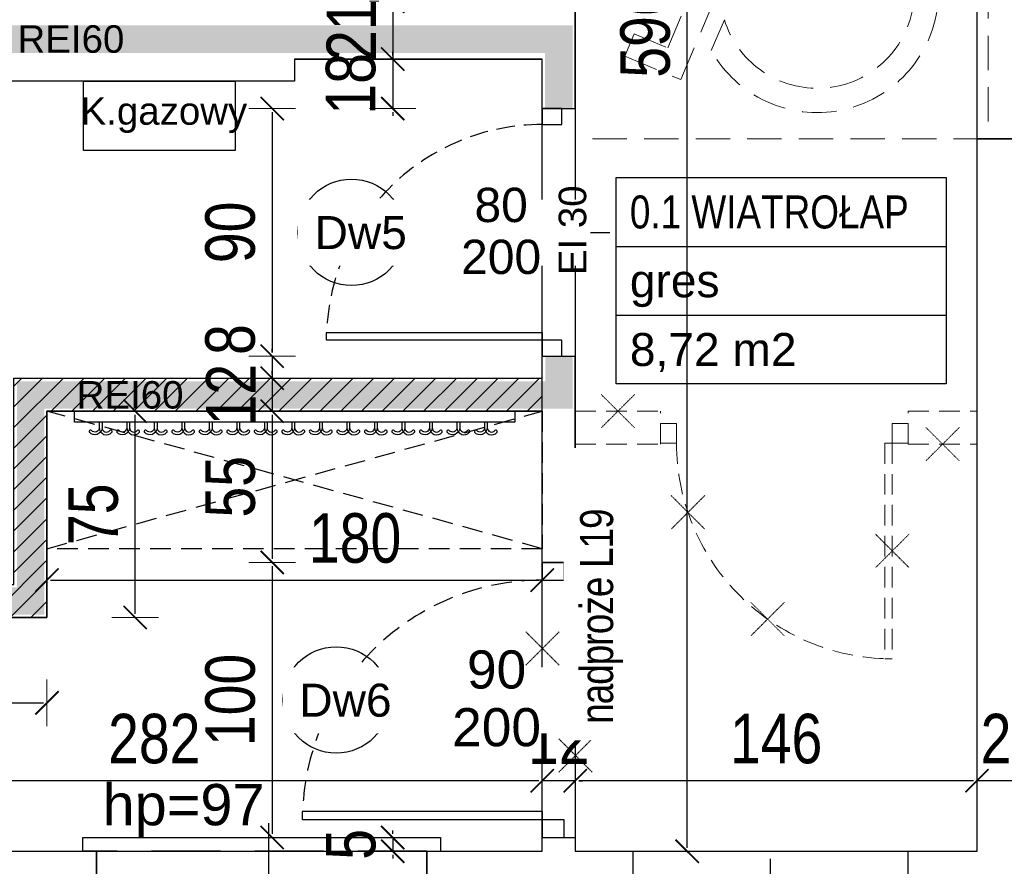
# Model space of a CAD drawing. Header units: millimetres. Extents: x -5941 to 19721, y -9230 to 6433.
# Tile 86 of 204: x 5279 to 5637, y -4045 to -3737. Entities that reach past the tile are written whole.
import ezdxf
from ezdxf import colors
from ezdxf.entities.mleader import LeaderData, LeaderLine
from ezdxf.enums import TextEntityAlignment as Align
from ezdxf.math import Vec2, Vec3

# ---------------------------------------------------------------- set-up
doc = ezdxf.new("R2010")
doc.units = ezdxf.units.MM
doc.linetypes.add('DASHED', pattern=[0.75, 0.5, -0.25])
doc.linetypes.add('HIDDEN', pattern=[0.375, 0.25, -0.125])
for name, color, linetype in [('A-KK-ODDYMIANIE', 11, 'Continuous'), ('A_drzwi', 3, 'Continuous'), ('A_hatch', 8, 'Continuous'), ('A_likkwidacja', 8, 'HIDDEN'), ('A_meble', 6, 'Continuous'), ('A_okno', 3, 'Continuous'), ('A_opis', 1, 'Continuous'), ('A_opis pom', 1, 'Continuous'), ('A_opis stolarki', 3, 'Continuous'), ('A_OPIS_PPOŻ', 1, 'Continuous'), ('A_SC_MUROWANA_DZIAŁOWA', 42, 'Continuous'), ('A_scianazew', 42, 'Continuous'), ('a_sciany nowe', 2, 'Continuous'), ('A_wymiary', 55, 'Continuous')]:
    doc.layers.add(name, color=color, linetype=linetype)
doc.layers.add('A_POWIERZCHNIE', color=13, linetype='Continuous', plot=False)
doc.layers.add('A_WYMIAR_ZEW', color=55, linetype='Continuous', lineweight=15)
doc.styles.add('ARIAL', font='arial.ttf', dxfattribs={"width": 0.8})
doc.styles.add('dar-styl', font='arial.ttf')
doc.styles.get("Standard").update_dxf_attribs({"font": 'arial.ttf'})
doc.dimstyles.new('100', dxfattribs={"dimscale": 100, "dimtxt": 0.18, "dimasz": 0.013, "dimexe": 0.2, "dimexo": 0, "dimgap": 0.06, "dimtad": 1, "dimdec": 1, "dimrnd": 0.5, "dimzin": 12, "dimdsep": 46, "dimtxsty": 'ARIAL', "dimblk": 'wymiar', "dimcen": 0, "dimdle": 0.2, "dimse1": 1, "dimse2": 1, "dimclrd": 256, "dimclre": 40, "dimclrt": 3, "dimaunit": 1, "dimadec": 0, "dimazin": 0, "dimtfac": 0.4, "dimtdec": 1, "dimtix": 1, "dimtmove": 2, "dimatfit": 3, "dimldrblk": 'wymiar', "dimfxl": 0, "dimtvp": 0.88, "dimtolj": 1, "dimtzin": 12, "dimarcsym": 0})

# ---------------------------------------------------------------- blocks, each defined once
blk = doc.blocks.new('mw_niepelnosprawni_symbol_001')
at = {"color": 0, "linetype": 'DASHED', "lineweight": 0, "ltscale": 25}
for p, q in [((-75, 75), (-75, -75)), ((75, 75), (-75, 75)), ((75, -75), (75, 75)), ((-22.61, -10.31), (-27.54, 54.43)), ((-15.94, 18.36), (-17.86, 43.48)), ((-30.71, 9.14), (-31.43, 18.7)), ((15.76, 18.36), (-15.94, 18.36)), ((15.76, 18.36), (15.76, 9.54)), ((15.76, 9.54), (-15.27, 9.54)), ((-14.43, -1.49), (-15.27, 9.54)), ((24.24, -1.49), (-14.43, -1.49)), ((41.38, -41.96), (24.24, -1.49)), ((18.4, -10.31), (-22.61, -10.31)), ((36.68, -53.49), (18.4, -10.31)), ((25.58, -42.9), (20.83, -31.68)), ((53.59, -36.86), (41.38, -41.96)), ((57.03, -44.98), (53.59, -36.86)), ((57.03, -44.98), (36.68, -53.49)), ((-75, -75), (75, -75))]:
    blk.add_line(p, q, dxfattribs=at)
for centre, radius, start, end in [((-16.51, 54.43), 11.03, 262.9906, 180), ((-12.92, -21.34), 44.12, 114.819, 330.7514), ((-12.92, -21.34), 35.29, 120.2681, 342.9591)]:
    blk.add_arc(centre, radius, start, end, dxfattribs=at)
blk = doc.blocks.new('*U111')
at = {"color": 0}
for p, q in [((0, -91.5), (-88, -91.5)), ((-88, -94.5), (-88, -91.5)), ((0, -91.5), (0, -94.5)), ((0, -94.5), (-88, -94.5))]:
    blk.add_line(p, q, dxfattribs=at)
for points in [[(8, -6.5), (8, 0), (0, 0), (0, -6.5)], [(8, -101), (8, -94.5), (0, -94.5), (0, -101)]]:
    blk.add_lwpolyline(points, close=True, dxfattribs=at)
at = {"color": 0, "linetype": 'DASHED', "ltscale": 15}
blk.add_arc((0, -94.5), 88, 90, 178.0464, dxfattribs=at)
at = {"layer": 'A_opis stolarki'}
blk.add_line((-56.09, -50.5), (27.54, -50.5), dxfattribs=at)
at = {"layer": 'A_opis stolarki', "ltscale": 0.5, "style": 'dar-styl'}
blk.add_attdef('ODPORNOŚĆ_OGNIOWA', text='', height=15, rotation=90, dxfattribs=at).set_placement((-55.91, -50.5), align=Align.TOP_CENTER)
blk.add_attdef('SYMBOL_DRZWI1', text='', height=14, dxfattribs=at).set_placement((-16.77, -50.5), align=Align.BOTTOM_CENTER)
blk.add_attdef('SYMBOL_DRZWI2', text='', height=14, dxfattribs=at).set_placement((-16.77, -53.5), align=Align.TOP_CENTER)
blk = doc.blocks.new('*U110')
at = {"color": 0}
for p, q in [((0, -91.5), (-88, -91.5)), ((-88, -94.5), (-88, -91.5)), ((0, -91.5), (0, -94.5)), ((0, -94.5), (-88, -94.5))]:
    blk.add_line(p, q, dxfattribs=at)
for points in [[(8, -6.5), (8, 0), (0, 0), (0, -6.5)], [(8, -101), (8, -94.5), (0, -94.5), (0, -101)]]:
    blk.add_lwpolyline(points, close=True, dxfattribs=at)
at = {"color": 0, "linetype": 'DASHED', "ltscale": 15}
blk.add_arc((0, -94.5), 88, 90, 178.0464, dxfattribs=at)
at = {"layer": 'A_opis stolarki'}
blk.add_line((-56.09, -50.5), (27.54, -50.5), dxfattribs=at)
at = {"layer": 'A_opis stolarki', "ltscale": 0.5, "style": 'dar-styl', "text_generation_flag": 2}
blk.add_attdef('ODPORNOŚĆ_OGNIOWA', text='', height=15, rotation=270, dxfattribs=at).set_placement((52.16, -50.5), align=Align.TOP_CENTER)
at = {"layer": 'A_opis stolarki', "ltscale": 0.5, "style": 'dar-styl'}
blk.add_attdef('SYMBOL_DRZWI1', text='', height=14, dxfattribs=at).set_placement((-16.77, -50.5), align=Align.BOTTOM_CENTER)
blk.add_attdef('SYMBOL_DRZWI2', text='', height=14, dxfattribs=at).set_placement((-16.77, -53.5), align=Align.TOP_CENTER)
blk = doc.blocks.new('A_METKA POM.')
at = {"layer": 'A_opis pom'}
blk.add_lwpolyline([(0, 0), (120, 0), (120, -75), (0, -75)], close=True, dxfattribs=at)
for points in [[(0, -25), (120, -25)], [(0, -50), (120, -50)]]:
    blk.add_lwpolyline(points, dxfattribs=at)
at = {"layer": 'A_opis pom', "style": 'dar-styl'}
for tag, p in [('NAZWA_POM', (5, -6.5)), ('WYKOŃCZENIE', (5, -31.5)), ('POWIERZCHNIA', (5, -56.5))]:
    blk.add_attdef(tag, text='', height=12, dxfattribs=at).set_placement(p, align=Align.TOP_LEFT)
blk = doc.blocks.new('wymiar')
at = {"color": 0, "ltscale": 100}
blk.add_line((0, -6.5), (0, 6.5), dxfattribs=at)
at = {"color": 0, "ltscale": 100, "const_width": 0.5}
blk.add_lwpolyline([(-3.25, -3.25), (3.25, 3.25)], dxfattribs=at)
blk = doc.blocks.new('*D113')
at = {"layer": 'A_wymiary', "lineweight": -2}
for p, q in [((5625.73, -4013.44), (5624.43, -4013.44)), ((5652.03, -4013.44), (5627.03, -4013.44)), ((5653.33, -4013.44), (5654.63, -4013.44))]:
    blk.add_line(p, q, dxfattribs=at)
at = {"layer": 'Defpoints', "color": 0}
for p in [(5652.03, -3935.05), (5627.03, -4013.44), (5627.03, -4013.44)]:
    blk.add_point(p, dxfattribs=at)
at = {"layer": 'A_wymiary', "lineweight": -2, "xscale": 1.3, "yscale": 1.3, "zscale": 1.3}
blk.add_blockref('wymiar', (5627.03, -4013.44), dxfattribs=at)
at = {"layer": 'A_wymiary', "lineweight": -2, "xscale": 1.3, "yscale": 1.3, "zscale": 1.3, "rotation": 180}
blk.add_blockref('wymiar', (5652.03, -4013.44), dxfattribs=at)
at = {"layer": 'A_wymiary', "color": 3, "insert": (5639.53, -3998.25), "char_height": 18, "attachment_point": 5, "style": 'ARIAL'}
blk.add_mtext('\\A1;25', dxfattribs=at)
blk = doc.blocks.new('*D114')
at = {"layer": 'A_wymiary', "lineweight": -2}
blk.add_line((5625.73, -4013.44), (5482.33, -4013.44), dxfattribs=at)
at = {"layer": 'Defpoints', "color": 0}
for p in [(5481.03, -3969), (5481.03, -4013.44), (5627.03, -4013.44)]:
    blk.add_point(p, dxfattribs=at)
at = {"layer": 'A_wymiary', "lineweight": -2, "xscale": 1.3, "yscale": 1.3, "zscale": 1.3, "rotation": 180}
blk.add_blockref('wymiar', (5481.03, -4013.44), dxfattribs=at)
at = {"layer": 'A_wymiary', "lineweight": -2, "xscale": 1.3, "yscale": 1.3, "zscale": 1.3}
blk.add_blockref('wymiar', (5627.03, -4013.44), dxfattribs=at)
at = {"layer": 'A_wymiary', "color": 3, "insert": (5554.03, -3998.25), "char_height": 18, "attachment_point": 5, "style": 'ARIAL'}
blk.add_mtext('\\A1;146', dxfattribs=at)
blk = doc.blocks.new('*D115')
at = {"layer": 'A_wymiary', "lineweight": -2}
for p, q in [((5467.73, -4013.44), (5466.43, -4013.44)), ((5481.03, -4013.44), (5469.03, -4013.44)), ((5482.33, -4013.44), (5483.63, -4013.44))]:
    blk.add_line(p, q, dxfattribs=at)
at = {"layer": 'Defpoints', "color": 0}
for p in [(5469.03, -3967.48), (5481.03, -3969), (5469.03, -4013.44)]:
    blk.add_point(p, dxfattribs=at)
at = {"layer": 'A_wymiary', "lineweight": -2, "xscale": 1.3, "yscale": 1.3, "zscale": 1.3}
blk.add_blockref('wymiar', (5469.03, -4013.44), dxfattribs=at)
at = {"layer": 'A_wymiary', "lineweight": -2, "xscale": 1.3, "yscale": 1.3, "zscale": 1.3, "rotation": 180}
blk.add_blockref('wymiar', (5481.03, -4013.44), dxfattribs=at)
at = {"layer": 'A_wymiary', "color": 3, "insert": (5475.03, -3998.4), "char_height": 18, "attachment_point": 5, "style": 'ARIAL'}
blk.add_mtext('\\A1;12', dxfattribs=at)
blk = doc.blocks.new('*D116')
at = {"layer": 'A_wymiary', "lineweight": -2}
blk.add_line((5467.73, -4013.44), (5188.33, -4013.44), dxfattribs=at)
at = {"layer": 'Defpoints', "color": 0}
for p in [(5469.03, -3967.48), (5187.03, -3996.48), (5187.03, -4013.44)]:
    blk.add_point(p, dxfattribs=at)
at = {"layer": 'A_wymiary', "lineweight": -2, "xscale": 1.3, "yscale": 1.3, "zscale": 1.3, "rotation": 180}
blk.add_blockref('wymiar', (5187.03, -4013.44), dxfattribs=at)
at = {"layer": 'A_wymiary', "lineweight": -2, "xscale": 1.3, "yscale": 1.3, "zscale": 1.3}
blk.add_blockref('wymiar', (5469.03, -4013.44), dxfattribs=at)
at = {"layer": 'A_wymiary', "color": 3, "insert": (5328.03, -3998.25), "char_height": 18, "attachment_point": 5, "style": 'ARIAL'}
blk.add_mtext('\\A1;282', dxfattribs=at)
blk = doc.blocks.new('*D117')
at = {"layer": 'A_wymiary', "lineweight": -2}
blk.add_line((5521.7, -4037.79), (5521.7, -3444.39), dxfattribs=at)
at = {"layer": 'Defpoints', "color": 0}
for p in [(5521.7, -3443.09), (5632.03, -3443.09), (5627.03, -4039.09)]:
    blk.add_point(p, dxfattribs=at)
at = {"layer": 'A_wymiary', "lineweight": -2, "xscale": 1.3, "yscale": 1.3, "zscale": 1.3}
for p, rotation in [((5521.7, -3443.09), 90), ((5521.7, -4039.09), 270)]:
    blk.add_blockref('wymiar', p, dxfattribs=dict(at, rotation=rotation))
at = {"layer": 'A_wymiary', "color": 3, "insert": (5506.51, -3741.09), "char_height": 18, "attachment_point": 5, "rotation": 90, "style": 'ARIAL'}
blk.add_mtext('\\A1;596', dxfattribs=at)
blk = doc.blocks.new('*D224')
at = {"layer": 'A_WYMIAR_ZEW', "lineweight": -2}
for p, q in [((5414.68, -3728.79), (5414.68, -3727.49)), ((5414.68, -3730.09), (5414.68, -3751.09)), ((5414.68, -3752.39), (5414.68, -3753.69))]:
    blk.add_line(p, q, dxfattribs=at)
at = {"layer": 'Defpoints', "color": 0}
for p in [(5424.03, -3730.09), (5414.68, -3751.09), (5430.01, -3751.09)]:
    blk.add_point(p, dxfattribs=at)
at = {"layer": 'A_WYMIAR_ZEW', "lineweight": -2, "xscale": 1.3, "yscale": 1.3, "zscale": 1.3}
for p, rotation in [((5414.68, -3730.09), 270), ((5414.68, -3751.09), 90)]:
    blk.add_blockref('wymiar', p, dxfattribs=dict(at, rotation=rotation))
at = {"layer": 'A_WYMIAR_ZEW', "color": 3, "insert": (5399.64, -3740.59), "char_height": 18, "attachment_point": 5, "rotation": 90, "style": 'ARIAL'}
blk.add_mtext('\\A1;21', dxfattribs=at)
blk = doc.blocks.new('*D225')
at = {"layer": 'A_WYMIAR_ZEW', "lineweight": -2}
for p, q in [((5414.68, -3749.79), (5414.68, -3748.49)), ((5414.68, -3751.09), (5414.68, -3769.09)), ((5414.68, -3770.39), (5414.68, -3771.69))]:
    blk.add_line(p, q, dxfattribs=at)
at = {"layer": 'Defpoints', "color": 0}
for p in [(5430.01, -3751.09), (5414.68, -3769.09), (5481.03, -3769.09)]:
    blk.add_point(p, dxfattribs=at)
at = {"layer": 'A_WYMIAR_ZEW', "lineweight": -2, "xscale": 1.3, "yscale": 1.3, "zscale": 1.3}
for p, rotation in [((5414.68, -3751.09), 270), ((5414.68, -3769.09), 90)]:
    blk.add_blockref('wymiar', p, dxfattribs=dict(at, rotation=rotation))
at = {"layer": 'A_WYMIAR_ZEW', "color": 3, "insert": (5399.49, -3760.09), "char_height": 18, "attachment_point": 5, "rotation": 90, "style": 'ARIAL'}
blk.add_mtext('\\A1;18', dxfattribs=at)
blk = doc.blocks.new('*D226')
at = {"layer": 'A_WYMIAR_ZEW', "lineweight": -2}
blk.add_line((5370.88, -3770.39), (5370.88, -3857.79), dxfattribs=at)
at = {"layer": 'Defpoints', "color": 0}
for p in [(5481.03, -3769.09), (5370.88, -3859.09), (5481.03, -3859.09)]:
    blk.add_point(p, dxfattribs=at)
at = {"layer": 'A_WYMIAR_ZEW', "lineweight": -2, "xscale": 1.3, "yscale": 1.3, "zscale": 1.3}
for p, rotation in [((5370.88, -3769.09), 90), ((5370.88, -3859.09), 270)]:
    blk.add_blockref('wymiar', p, dxfattribs=dict(at, rotation=rotation))
at = {"layer": 'A_WYMIAR_ZEW', "color": 3, "insert": (5355.69, -3814.09), "char_height": 18, "attachment_point": 5, "rotation": 90, "style": 'ARIAL'}
blk.add_mtext('\\A1;90', dxfattribs=at)
blk = doc.blocks.new('*D227')
at = {"layer": 'A_WYMIAR_ZEW', "lineweight": -2}
for p, q in [((5370.88, -3857.79), (5370.88, -3856.49)), ((5370.88, -3859.09), (5370.88, -3867.09)), ((5370.88, -3868.39), (5370.88, -3869.69))]:
    blk.add_line(p, q, dxfattribs=at)
at = {"layer": 'Defpoints', "color": 0}
for p in [(5437.24, -3859.09), (5370.88, -3867.09), (5421.46, -3867.09)]:
    blk.add_point(p, dxfattribs=at)
at = {"layer": 'A_WYMIAR_ZEW', "lineweight": -2, "xscale": 1.3, "yscale": 1.3, "zscale": 1.3}
for p, rotation in [((5370.88, -3859.09), 270), ((5370.88, -3867.09), 90)]:
    blk.add_blockref('wymiar', p, dxfattribs=dict(at, rotation=rotation))
at = {"layer": 'A_WYMIAR_ZEW', "color": 3, "insert": (5355.69, -3853.06), "char_height": 18, "attachment_point": 5, "rotation": 90, "style": 'ARIAL'}
blk.add_mtext('\\A1;8', dxfattribs=at)
blk = doc.blocks.new('*D228')
at = {"layer": 'A_WYMIAR_ZEW', "lineweight": -2}
for p, q in [((5370.88, -3865.79), (5370.88, -3864.49)), ((5370.88, -3867.09), (5370.88, -3879.09)), ((5370.88, -3880.39), (5370.88, -3881.69))]:
    blk.add_line(p, q, dxfattribs=at)
at = {"layer": 'Defpoints', "color": 0}
for p in [(5421.46, -3867.09), (5370.88, -3879.09), (5418.84, -3879.09)]:
    blk.add_point(p, dxfattribs=at)
at = {"layer": 'A_WYMIAR_ZEW', "lineweight": -2, "xscale": 1.3, "yscale": 1.3, "zscale": 1.3}
for p, rotation in [((5370.88, -3867.09), 270), ((5370.88, -3879.09), 90)]:
    blk.add_blockref('wymiar', p, dxfattribs=dict(at, rotation=rotation))
at = {"layer": 'A_WYMIAR_ZEW', "color": 3, "insert": (5355.85, -3873.09), "char_height": 18, "attachment_point": 5, "rotation": 90, "style": 'ARIAL'}
blk.add_mtext('\\A1;12', dxfattribs=at)
blk = doc.blocks.new('*D229')
at = {"layer": 'A_WYMIAR_ZEW', "lineweight": -2}
blk.add_line((5370.88, -3880.39), (5370.88, -3932.79), dxfattribs=at)
at = {"layer": 'Defpoints', "color": 0}
for p in [(5418.84, -3879.09), (5370.88, -3934.09), (5437.24, -3934.09)]:
    blk.add_point(p, dxfattribs=at)
at = {"layer": 'A_WYMIAR_ZEW', "lineweight": -2, "xscale": 1.3, "yscale": 1.3, "zscale": 1.3}
for p, rotation in [((5370.88, -3879.09), 90), ((5370.88, -3934.09), 270)]:
    blk.add_blockref('wymiar', p, dxfattribs=dict(at, rotation=rotation))
at = {"layer": 'A_WYMIAR_ZEW', "color": 3, "insert": (5355.73, -3906.59), "char_height": 18, "attachment_point": 5, "rotation": 90, "style": 'ARIAL'}
blk.add_mtext('\\A1;55', dxfattribs=at)
blk = doc.blocks.new('*D230')
at = {"layer": 'A_WYMIAR_ZEW', "lineweight": -2}
blk.add_line((5370.88, -3935.39), (5370.88, -4032.79), dxfattribs=at)
at = {"layer": 'Defpoints', "color": 0}
for p in [(5481.03, -3934.09), (5370.88, -4034.09), (5481.03, -4034.09)]:
    blk.add_point(p, dxfattribs=at)
at = {"layer": 'A_WYMIAR_ZEW', "lineweight": -2, "xscale": 1.3, "yscale": 1.3, "zscale": 1.3}
for p, rotation in [((5370.88, -3934.09), 90), ((5370.88, -4034.09), 270)]:
    blk.add_blockref('wymiar', p, dxfattribs=dict(at, rotation=rotation))
at = {"layer": 'A_WYMIAR_ZEW', "color": 3, "insert": (5355.69, -3984.09), "char_height": 18, "attachment_point": 5, "rotation": 90, "style": 'ARIAL'}
blk.add_mtext('\\A1;100', dxfattribs=at)
blk = doc.blocks.new('*D231')
at = {"layer": 'A_WYMIAR_ZEW', "lineweight": -2}
for p, q in [((5414.68, -4032.79), (5414.68, -4031.49)), ((5414.68, -4034.09), (5414.68, -4039.09)), ((5414.68, -4040.39), (5414.68, -4041.69))]:
    blk.add_line(p, q, dxfattribs=at)
at = {"layer": 'Defpoints', "color": 0}
for p in [(5481.03, -4034.09), (5414.68, -4039.09), (5481.03, -4039.09)]:
    blk.add_point(p, dxfattribs=at)
at = {"layer": 'A_WYMIAR_ZEW', "lineweight": -2, "xscale": 1.3, "yscale": 1.3, "zscale": 1.3}
for p, rotation in [((5414.68, -4034.09), 270), ((5414.68, -4039.09), 90)]:
    blk.add_blockref('wymiar', p, dxfattribs=dict(at, rotation=rotation))
at = {"layer": 'A_WYMIAR_ZEW', "color": 3, "insert": (5399.52, -4036.59), "char_height": 18, "attachment_point": 5, "rotation": 90, "style": 'ARIAL'}
blk.add_mtext('\\A1;5', dxfattribs=at)
blk = doc.blocks.new('*D232')
at = {"layer": 'A_WYMIAR_ZEW', "lineweight": -2}
blk.add_line((5188.33, -3985.14), (5287.73, -3985.14), dxfattribs=at)
at = {"layer": 'Defpoints', "color": 0}
for p in [(5289.03, -3954.09), (5187.03, -3968.61), (5289.03, -3985.14)]:
    blk.add_point(p, dxfattribs=at)
at = {"layer": 'A_WYMIAR_ZEW', "lineweight": -2, "xscale": 1.3, "yscale": 1.3, "zscale": 1.3, "rotation": 180}
blk.add_blockref('wymiar', (5187.03, -3985.14), dxfattribs=at)
at = {"layer": 'A_WYMIAR_ZEW', "lineweight": -2, "xscale": 1.3, "yscale": 1.3, "zscale": 1.3}
blk.add_blockref('wymiar', (5289.03, -3985.14), dxfattribs=at)
at = {"layer": 'A_WYMIAR_ZEW', "color": 3, "insert": (5238.03, -3969.95), "char_height": 18, "attachment_point": 5, "style": 'ARIAL'}
blk.add_mtext('\\A1;102', dxfattribs=at)
blk = doc.blocks.new('*D233')
at = {"layer": 'A_WYMIAR_ZEW', "lineweight": -2}
blk.add_line((5321.07, -3952.79), (5321.07, -3880.39), dxfattribs=at)
at = {"layer": 'Defpoints', "color": 0}
for p in [(5289.03, -3879.09), (5321.07, -3879.09), (5289.03, -3954.09)]:
    blk.add_point(p, dxfattribs=at)
at = {"layer": 'A_WYMIAR_ZEW', "lineweight": -2, "xscale": 1.3, "yscale": 1.3, "zscale": 1.3}
for p, rotation in [((5321.07, -3879.09), 90), ((5321.07, -3954.09), 270)]:
    blk.add_blockref('wymiar', p, dxfattribs=dict(at, rotation=rotation))
at = {"layer": 'A_WYMIAR_ZEW', "color": 3, "insert": (5305.92, -3916.59), "char_height": 18, "attachment_point": 5, "rotation": 90, "style": 'ARIAL'}
blk.add_mtext('\\A1;75', dxfattribs=at)
blk = doc.blocks.new('*D234')
at = {"layer": 'A_WYMIAR_ZEW', "lineweight": -2}
blk.add_line((5290.33, -3940.5), (5467.73, -3940.5), dxfattribs=at)
at = {"layer": 'Defpoints', "color": 0}
for p in [(5469.03, -3929.09), (5469.03, -3940.5), (5289.03, -3954.09)]:
    blk.add_point(p, dxfattribs=at)
at = {"layer": 'A_WYMIAR_ZEW', "lineweight": -2, "xscale": 1.3, "yscale": 1.3, "zscale": 1.3, "rotation": 180}
blk.add_blockref('wymiar', (5289.03, -3940.5), dxfattribs=at)
at = {"layer": 'A_WYMIAR_ZEW', "lineweight": -2, "xscale": 1.3, "yscale": 1.3, "zscale": 1.3}
blk.add_blockref('wymiar', (5469.03, -3940.5), dxfattribs=at)
at = {"layer": 'A_WYMIAR_ZEW', "color": 3, "insert": (5401, -3925.31), "char_height": 18, "attachment_point": 5, "style": 'ARIAL'}
blk.add_mtext('\\A1;180', dxfattribs=at)

msp = doc.modelspace()

# ---------------------------------------------------------------- hatches: boundary and pattern name
at = {"layer": 'A_hatch'}
h = msp.add_hatch(dxfattribs=at)
h.set_pattern_fill('COMMON_BRICK', color=256, scale=2)
h.set_pattern_definition([(45, (-147.358, -25.2853), (-3.761808, 3.761808), [])])
h.paths.add_polyline_path([(5187.033, -3954.089), (5187.033, -3942.089), (5277.033, -3942.089), (5277.033, -3867.089), (5469.032, -3867.089), (5469.032, -3879.089), (5289.033, -3879.089), (5289.033, -3954.089)])
h.paths.add_polyline_path([(5420.032, -3206.085), (5420.032, -3443.085), (5469.032, -3443.085), (5469.032, -3506.085), (5481.032, -3506.085), (5481.032, -3443.085), (5496.032, -3443.085), (5496.032, -3431.085), (5432.032, -3431.085), (5432.032, -3309.085), (5432.032, -3206.085)])
h.paths.add_polyline_path([(5352.032, -3181.085), (5352.032, -3206.085), (5442.032, -3206.085), (5442.032, -3181.085)])
h.paths.add_polyline_path([(5596.032, -3443.085), (5596.032, -3431.085), (5632.032, -3431.085), (5632.032, -3443.085)])

# ---------------------------------------------------------------- linework, layer by layer
at = {"linetype": 'DASHED', "ltscale": 50}
msp.add_lwpolyline([(5307.032, -4039.085), (5307.035, -4079.085), (5427.035, -4079.085), (5427.035, -4039.085)], close=True, dxfattribs=at)
at = {"layer": 'A-KK-ODDYMIANIE', "const_width": 10}
for points in [[(5475.032, -3769.085), (5475.032, -3743.87), (5170.356, -3743.87)], [(5187.033, -3948.089), (5277.086, -3948.089), (5283.086, -3948.089), (5283.086, -3873.224), (5475.106, -3873.224), (5475.106, -3859.085)]]:
    msp.add_lwpolyline(points, dxfattribs=at)
at = {"layer": 'A_drzwi'}
msp.add_line((5369.535, -4028.829), (5369.535, -4129.342), dxfattribs=at)
for centre in [(5399.704, -3814.086), (5394.151, -3984.086)]:
    msp.add_circle(centre, 19.347, dxfattribs=at)
at = {"layer": 'A_likkwidacja', "color": 1, "lineweight": 5}
for p, q in [((5490.444, -3872.997), (5502.62, -3885.174)), ((5502.62, -3872.997), (5490.444, -3885.174)), ((5608.444, -3884.997), (5620.62, -3897.174)), ((5620.62, -3884.997), (5608.444, -3897.174)), ((5515.891, -3909.796), (5528.068, -3921.973)), ((5528.068, -3909.796), (5515.891, -3921.973)), ((5590.152, -3923.815), (5602.328, -3935.992)), ((5602.328, -3923.815), (5590.152, -3935.992)), ((5544.837, -3948.604), (5557.013, -3960.781)), ((5557.013, -3948.604), (5544.837, -3960.781)), ((5463.022, -3959.284), (5475.198, -3971.461)), ((5475.198, -3959.284), (5463.022, -3971.461)), ((5475.022, -3998.189), (5487.198, -4010.365)), ((5487.198, -3998.189), (5475.022, -4010.365))]:
    msp.add_line(p, q, dxfattribs=at)
at = {"layer": 'A_likkwidacja', "linetype": 'DASHED', "lineweight": 5, "ltscale": 15}
for p, q in [((5593.567, -3890.696), (5596.24, -3890.696)), ((5593.567, -3890.696), (5593.567, -3969.111)), ((5596.24, -3890.696), (5596.24, -3969.111)), ((5596.24, -3969.111), (5593.567, -3969.111))]:
    msp.add_line(p, q, dxfattribs=at)
for points in [[(5481.032, -3879.085), (5512.032, -3879.085)], [(5512.032, -3891.085), (5512.032, -3879.085)], [(5602.032, -3879.085), (5627.032, -3879.085)], [(5602.032, -3891.085), (5602.032, -3879.085)], [(5481.032, -3891.085), (5512.032, -3891.085)], [(5602.032, -3891.085), (5627.032, -3891.085)], [(5469.032, -4034.085), (5469.032, -3934.085)], [(5481.032, -4034.085), (5481.032, -3934.085)]]:
    msp.add_lwpolyline(points, dxfattribs=at)
for points in [[(5517.824, -3883.567), (5512.032, -3883.567), (5512.032, -3890.696), (5517.824, -3890.696)], [(5602.032, -3883.567), (5596.24, -3883.567), (5596.24, -3890.696), (5602.032, -3890.696)]]:
    msp.add_lwpolyline(points, close=True, dxfattribs=at)
msp.add_arc((5596.24, -3890.696), 78.416, 180, 268.04636, dxfattribs=at)
at = {"layer": 'A_meble', "linetype": 'DASHED', "ltscale": 15}
for p, q in [((5289.033, -3929.089), (5469.032, -3879.089)), ((5469.032, -3929.089), (5289.033, -3879.089))]:
    msp.add_line(p, q, dxfattribs=at)
at = {"layer": 'A_meble'}
for points in [[(5302.315, -3759.082), (5357.438, -3759.082), (5357.438, -3784.359), (5302.315, -3784.359)], [(5299.033, -3883.089), (5299.033, -3879.089), (5459.033, -3879.089), (5459.033, -3883.089)]]:
    msp.add_lwpolyline(points, close=True, dxfattribs=at)
at = {"layer": 'A_meble', "linetype": 'DASHED', "ltscale": 15}
msp.add_lwpolyline([(5289.033, -3879.089), (5469.032, -3879.089), (5469.032, -3929.089), (5289.033, -3929.089)], close=True, dxfattribs=at)
at = {"layer": 'A_meble'}
for points in [[(5309.033, -3883.089), (5309.033, -3885.089, -0.7002075), (5304.447, -3886.758)], [(5308.033, -3883.089), (5308.033, -3885.089, -0.7002075), (5305.214, -3886.115, -0.7002075)], [(5308.033, -3883.089), (5308.033, -3885.089, 0.7002075), (5312.618, -3886.758)], [(5309.033, -3883.089), (5309.033, -3885.089, 0.7002075), (5311.852, -3886.115, 0.7002075)], [(5319.033, -3883.089), (5319.033, -3885.089, -0.7002075), (5314.447, -3886.758)], [(5318.033, -3883.089), (5318.033, -3885.089, -0.7002075), (5315.214, -3886.115, -0.7002075)], [(5318.033, -3883.089), (5318.033, -3885.089, 0.7002075), (5322.618, -3886.758)], [(5319.033, -3883.089), (5319.033, -3885.089, 0.7002075), (5321.852, -3886.115, 0.7002075)], [(5329.033, -3883.089), (5329.033, -3885.089, -0.7002075), (5324.447, -3886.758)], [(5328.033, -3883.089), (5328.033, -3885.089, -0.7002075), (5325.214, -3886.115, -0.7002075)], [(5328.033, -3883.089), (5328.033, -3885.089, 0.7002075), (5332.618, -3886.758)], [(5329.033, -3883.089), (5329.033, -3885.089, 0.7002075), (5331.852, -3886.115, 0.7002075)], [(5339.033, -3883.089), (5339.033, -3885.089, -0.7002075), (5334.447, -3886.758)], [(5338.033, -3883.089), (5338.033, -3885.089, -0.7002075), (5335.214, -3886.115, -0.7002075)], [(5338.033, -3883.089), (5338.033, -3885.089, 0.7002075), (5342.618, -3886.758)], [(5339.033, -3883.089), (5339.033, -3885.089, 0.7002075), (5341.852, -3886.115, 0.7002075)], [(5349.033, -3883.089), (5349.033, -3885.089, -0.7002075), (5344.447, -3886.758)], [(5348.033, -3883.089), (5348.033, -3885.089, -0.7002075), (5345.214, -3886.115, -0.7002075)], [(5348.033, -3883.089), (5348.033, -3885.089, 0.7002075), (5352.618, -3886.758)], [(5349.033, -3883.089), (5349.033, -3885.089, 0.7002075), (5351.852, -3886.115, 0.7002075)], [(5359.033, -3883.089), (5359.033, -3885.089, -0.7002075), (5354.447, -3886.758)], [(5358.033, -3883.089), (5358.033, -3885.089, -0.7002075), (5355.214, -3886.115, -0.7002075)], [(5358.033, -3883.089), (5358.033, -3885.089, 0.7002075), (5362.618, -3886.758)], [(5359.033, -3883.089), (5359.033, -3885.089, 0.7002075), (5361.852, -3886.115, 0.7002075)], [(5369.033, -3883.089), (5369.033, -3885.089, -0.7002075), (5364.447, -3886.758)], [(5368.033, -3883.089), (5368.033, -3885.089, -0.7002075), (5365.214, -3886.115, -0.7002075)], [(5368.033, -3883.089), (5368.033, -3885.089, 0.7002075), (5372.618, -3886.758)], [(5369.033, -3883.089), (5369.033, -3885.089, 0.7002075), (5371.852, -3886.115, 0.7002075)], [(5379.033, -3883.089), (5379.033, -3885.089, -0.7002075), (5374.447, -3886.758)], [(5378.033, -3883.089), (5378.033, -3885.089, -0.7002075), (5375.214, -3886.115, -0.7002075)], [(5378.033, -3883.089), (5378.033, -3885.089, 0.7002075), (5382.618, -3886.758)], [(5379.033, -3883.089), (5379.033, -3885.089, 0.7002075), (5381.852, -3886.115, 0.7002075)], [(5389.033, -3883.089), (5389.033, -3885.089, -0.7002075), (5384.447, -3886.758)], [(5388.033, -3883.089), (5388.033, -3885.089, -0.7002075), (5385.214, -3886.115, -0.7002075)], [(5388.033, -3883.089), (5388.033, -3885.089, 0.7002075), (5392.618, -3886.758)], [(5389.033, -3883.089), (5389.033, -3885.089, 0.7002075), (5391.852, -3886.115, 0.7002075)], [(5399.033, -3883.089), (5399.033, -3885.089, -0.7002075), (5394.447, -3886.758)], [(5398.033, -3883.089), (5398.033, -3885.089, -0.7002075), (5395.214, -3886.115, -0.7002075)], [(5398.033, -3883.089), (5398.033, -3885.089, 0.7002075), (5402.618, -3886.758)], [(5399.033, -3883.089), (5399.033, -3885.089, 0.7002075), (5401.852, -3886.115, 0.7002075)], [(5409.033, -3883.089), (5409.033, -3885.089, -0.7002075), (5404.447, -3886.758)], [(5408.033, -3883.089), (5408.033, -3885.089, -0.7002075), (5405.214, -3886.115, -0.7002075)], [(5408.033, -3883.089), (5408.033, -3885.089, 0.7002075), (5412.618, -3886.758)], [(5409.033, -3883.089), (5409.033, -3885.089, 0.7002075), (5411.852, -3886.115, 0.7002075)], [(5419.033, -3883.089), (5419.033, -3885.089, -0.7002075), (5414.447, -3886.758)], [(5418.033, -3883.089), (5418.033, -3885.089, -0.7002075), (5415.214, -3886.115, -0.7002075)], [(5418.033, -3883.089), (5418.033, -3885.089, 0.7002075), (5422.618, -3886.758)], [(5419.033, -3883.089), (5419.033, -3885.089, 0.7002075), (5421.852, -3886.115, 0.7002075)], [(5429.033, -3883.089), (5429.033, -3885.089, -0.7002075), (5424.447, -3886.758)], [(5428.033, -3883.089), (5428.033, -3885.089, -0.7002075), (5425.214, -3886.115, -0.7002075)], [(5428.033, -3883.089), (5428.033, -3885.089, 0.7002075), (5432.618, -3886.758)], [(5429.033, -3883.089), (5429.033, -3885.089, 0.7002075), (5431.852, -3886.115, 0.7002075)], [(5439.033, -3883.089), (5439.033, -3885.089, -0.7002075), (5434.447, -3886.758)], [(5438.033, -3883.089), (5438.033, -3885.089, -0.7002075), (5435.214, -3886.115, -0.7002075)], [(5438.033, -3883.089), (5438.033, -3885.089, 0.7002075), (5442.618, -3886.758)], [(5439.033, -3883.089), (5439.033, -3885.089, 0.7002075), (5441.852, -3886.115, 0.7002075)], [(5449.033, -3883.089), (5449.033, -3885.089, -0.7002075), (5444.447, -3886.758)], [(5448.033, -3883.089), (5448.033, -3885.089, -0.7002075), (5445.214, -3886.115, -0.7002075)], [(5448.033, -3883.089), (5448.033, -3885.089, 0.7002075), (5452.618, -3886.758)], [(5449.033, -3883.089), (5449.033, -3885.089, 0.7002075), (5451.852, -3886.115, 0.7002075)]]:
    msp.add_lwpolyline(points, format="xyb", dxfattribs=at)
for centre, start, end in [((5304.859, -3886.471), 45.13403, 227.58936), ((5312.206, -3886.471), 312.41064, 134.86597), ((5314.859, -3886.471), 45.13403, 227.58936), ((5322.206, -3886.471), 312.41064, 134.86597), ((5324.859, -3886.471), 45.13403, 227.58936), ((5332.206, -3886.471), 312.41064, 134.86597), ((5334.859, -3886.471), 45.13403, 227.58936), ((5342.206, -3886.471), 312.41064, 134.86597), ((5344.859, -3886.471), 45.13403, 227.58936), ((5352.206, -3886.471), 312.41064, 134.86597), ((5354.859, -3886.471), 45.13403, 227.58936), ((5362.206, -3886.471), 312.41064, 134.86597), ((5364.859, -3886.471), 45.13403, 227.58936), ((5372.206, -3886.471), 312.41064, 134.86597), ((5374.859, -3886.471), 45.13403, 227.58936), ((5382.206, -3886.471), 312.41064, 134.86597), ((5384.859, -3886.471), 45.13403, 227.58936), ((5392.206, -3886.471), 312.41064, 134.86597), ((5394.859, -3886.471), 45.13403, 227.58936), ((5402.206, -3886.471), 312.41064, 134.86597), ((5404.859, -3886.471), 45.13403, 227.58936), ((5412.206, -3886.471), 312.41064, 134.86597), ((5414.859, -3886.471), 45.13403, 227.58936), ((5422.206, -3886.471), 312.41064, 134.86597), ((5424.859, -3886.471), 45.13403, 227.58936), ((5432.206, -3886.471), 312.41064, 134.86597), ((5434.859, -3886.471), 45.13403, 227.58936), ((5442.206, -3886.471), 312.41064, 134.86597), ((5444.859, -3886.471), 45.13403, 227.58936), ((5452.206, -3886.471), 312.41064, 134.86597)]:
    msp.add_arc(centre, 0.502, start, end, dxfattribs=at)
at = {"layer": 'A_okno'}
msp.add_lwpolyline([(5307.035, -4039.085), (5302.035, -4039.085), (5302.035, -4034.085), (5427.035, -4034.085), (5432.035, -4034.085), (5432.035, -4039.085)], dxfattribs=at)
at = {"layer": 'A_POWIERZCHNIE'}
msp.add_line((5627.032, -3780.085), (5652.032, -3780.085), dxfattribs=at)
for points in [[(5481.032, -4039.085), (5627.032, -4039.085), (5627.032, -3476.085), (5632.032, -3476.085), (5632.032, -3443.085), (5481.032, -3443.085)], [(5187.033, -3942.089), (5277.033, -3942.089), (5277.033, -3867.089), (5469.032, -3867.089), (5469.032, -3751.085), (5379.032, -3751.085), (5379.032, -3759.085), (5276.032, -3759.085), (5276.032, -3751.085), (5187.032, -3751.085)], [(5187.032, -4039.085), (5469.032, -4039.085), (5469.032, -3879.089), (5289.033, -3879.089), (5289.033, -3954.089), (5187.033, -3954.089)]]:
    msp.add_lwpolyline(points, close=True, dxfattribs=at)
for points in [[(5307.032, -4039.085), (5307.032, -4079.085)], [(5427.035, -4039.085), (5427.035, -4079.085)]]:
    msp.add_lwpolyline(points, dxfattribs=at)
at = {"layer": 'A_SC_MUROWANA_DZIAŁOWA'}
for p, q in [((5379.032, -3751.085), (5379.032, -3759.085)), ((5379.032, -3759.085), (5276.032, -3759.085)), ((5652.032, -3780.085), (5627.032, -3780.085))]:
    msp.add_line(p, q, dxfattribs=at)
for points in [[(5481.032, -3769.085), (5481.032, -3596.085)], [(5379.032, -3751.085), (5469.032, -3751.085)], [(5469.032, -3769.085), (5469.032, -3751.085)], [(5469.032, -3769.085), (5481.032, -3769.085)], [(5627.032, -3879.085), (5627.032, -3780.085)], [(5469.032, -3934.085), (5469.032, -3859.085)], [(5469.032, -3859.085), (5481.032, -3859.085)], [(5481.032, -3891.085), (5481.032, -3859.085)], [(5627.032, -4039.085), (5627.032, -3879.085)], [(5481.032, -3934.085), (5481.032, -3891.085)]]:
    msp.add_lwpolyline(points, dxfattribs=at)
at = {"layer": 'A_scianazew'}
for p, q in [((5469.032, -3934.085), (5481.032, -3934.085)), ((5469.032, -4039.085), (5469.032, -4034.085)), ((5469.032, -4034.085), (5481.032, -4034.085)), ((5481.032, -4034.085), (5481.032, -4039.085)), ((5307.034, -4079.095, 0.047), (5307.034, -4039.095, 0.047)), ((5427.035, -4039.085), (5469.032, -4039.085)), ((5427.035, -4079.085), (5427.035, -4039.085))]:
    msp.add_line(p, q, dxfattribs=at)
for points in [[(5192.032, -4039.085), (5307.032, -4039.085)], [(5481.032, -4039.085), (5502.032, -4039.085)], [(5502.032, -4079.085), (5502.032, -4039.085)], [(5602.032, -4039.085), (5627.032, -4039.085)], [(5602.032, -4079.085), (5602.032, -4039.085)]]:
    msp.add_lwpolyline(points, dxfattribs=at)
at = {"layer": 'a_sciany nowe'}
msp.add_line((5469.032, -3879.089), (5469.032, -3867.089), dxfattribs=at)
for points in [[(5187.033, -3942.089), (5277.033, -3942.089), (5277.033, -3867.089), (5469.032, -3867.089)], [(5187.033, -3954.089), (5289.033, -3954.089), (5289.033, -3879.089), (5469.032, -3879.089)]]:
    msp.add_lwpolyline(points, dxfattribs=at)

# ---------------------------------------------------------------- block references
at = {"layer": 'A_drzwi'}
for name, p, xscale, yscale, zscale, values in [('*U110', (5469.032, -3769.087), 0.8910781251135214, 0.8910781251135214, 0.8910781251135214, {'SYMBOL_DRZWI1': '80', 'SYMBOL_DRZWI2': '200'}), ('*U111', (5469.032, -3934.087), 0.9900880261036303, 0.9900880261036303, 0.9900880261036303, {'SYMBOL_DRZWI1': '90', 'SYMBOL_DRZWI2': '200'})]:
    msp.add_blockref(name, p, dxfattribs=dict(at, xscale=xscale, yscale=yscale, zscale=zscale)).add_auto_attribs(values)
at = {"layer": 'A_drzwi', "xscale": 0.9900990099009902, "yscale": 0.9900990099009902, "zscale": 0.9900990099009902, "rotation": 90.0000000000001}
msp.add_blockref('*U110', (5502.032, -4069.085), dxfattribs=at).add_auto_attribs({'SYMBOL_DRZWI1': '90', 'SYMBOL_DRZWI2': '200'})
at = {"layer": 'A_hatch', "ltscale": 12, "xscale": -1}
msp.add_blockref('mw_niepelnosprawni_symbol_001', (5556.032, -3705.085), dxfattribs=at)
at = {"layer": 'A_opis pom'}
ref = msp.add_blockref('A_METKA POM.', (5495.867, -3794.173, -80), dxfattribs=dict(at, rotation=360))
ref.add_attrib('NAZWA_POM', '0.1 WIATROŁAP', dxfattribs={"height": 12, "style": 'dar-styl', "width": 0.8}).set_placement((5500.867, -3800.673, -80), align=Align.TOP_LEFT)
ref.add_attrib('WYKOŃCZENIE', 'gres', dxfattribs={"height": 12, "style": 'dar-styl'}).set_placement((5500.867, -3825.673, -80), align=Align.TOP_LEFT)
ref.add_attrib('POWIERZCHNIA', '8,72 m2', dxfattribs={"height": 12, "style": 'dar-styl'}).set_placement((5500.867, -3850.673, -80), align=Align.TOP_LEFT)

# ---------------------------------------------------------------- texts
at = {"layer": 'A_opis pom', "width": 119.07531, "attachment_point": 1}
for s, insert, char_height in [('K.gazowy', (5301.251, -3764.96, 0.092), 10), ('hp=97', (5309.236, -4014.641, 0.092), 15)]:
    msp.add_mtext(s, dxfattribs=dict(at, insert=insert, char_height=char_height))
at = {"layer": 'A_OPIS_PPOŻ', "char_height": 10, "width": 66.52337, "attachment_point": 5, "style": 'dar-styl'}
for insert in [(5297.74, -3743.87), (5319.236, -3873.224)]:
    msp.add_mtext('REI60', dxfattribs=dict(at, insert=insert))
at = {"layer": 'A_OPIS_PPOŻ', "insert": (5480.085, -3813.331), "char_height": 10, "width": 66.49125, "attachment_point": 5, "rotation": 90, "style": 'dar-styl'}
msp.add_mtext('EI 30', dxfattribs=at)

# ---------------------------------------------------------------- dimensions: what is measured, and where the dimension line sits
at = {"layer": 'A_WYMIAR_ZEW'}
for base, p1, p2, picture, middle in [((5414.676, -3751.085), (5424.032, -3730.085), (5430.012, -3751.085), '*D224', (5399.639, -3740.585)), ((5414.676, -3769.087), (5430.012, -3751.085), (5481.032, -3769.087), '*D225', (5399.485, -3760.086)), ((5370.885, -3879.089), (5421.456, -3867.089), (5418.838, -3879.089), '*D228', (5355.848, -3873.089)), ((5321.072, -3879.089), (5289.033, -3954.089), (5289.033, -3879.089), '*D233', (5305.919, -3916.589)), ((5370.885, -3934.085), (5418.838, -3879.089), (5437.241, -3934.085), '*D229', (5355.731, -3906.587)), ((5414.676, -4039.085), (5481.032, -4034.085), (5481.032, -4039.085), '*D231', (5399.522, -4036.585))]:
    dim = msp.add_linear_dim(base=base, p1=p1, p2=p2, angle=90, dimstyle='100', dxfattribs=at)
    dim.commit()
    dim.dimension.update_dxf_attribs({"geometry": picture, "text_midpoint": middle})
dim = msp.add_linear_dim(base=(5370.885, -3867.089), p1=(5437.241, -3859.085), p2=(5421.456, -3867.089), angle=90, dimstyle='100', dxfattribs=at)
dim.commit()
dim.dimension.update_dxf_attribs({"geometry": '*D227', "text_midpoint": (5355.694, -3853.063), "dimtype": 160})
dim = msp.add_linear_dim(base=(5469.032, -3940.503), p1=(5289.033, -3954.089), p2=(5469.032, -3929.089), dimstyle='100', dxfattribs=at)
dim.commit()
dim.dimension.update_dxf_attribs({"geometry": '*D234', "text_midpoint": (5401, -3925.313), "dimtype": 160})
dim = msp.add_linear_dim(base=(5289.033, -3985.144), p1=(5187.033, -3968.606), p2=(5289.033, -3954.089), dimstyle='100', dxfattribs=at)
dim.commit()
dim.dimension.update_dxf_attribs({"geometry": '*D232', "text_midpoint": (5238.033, -3969.954)})
at = {"layer": 'A_wymiary'}
dim = msp.add_linear_dim(base=(5521.697, -3443.085), p1=(5627.032, -4039.085), p2=(5632.032, -3443.085), angle=90, dimstyle='100', dxfattribs=at)
dim.commit()
dim.dimension.update_dxf_attribs({"geometry": '*D117', "text_midpoint": (5506.507, -3741.085)})
for base, p1, p2, picture, middle in [((5627.032, -4013.439), (5652.032, -3935.053), (5627.032, -4013.439), '*D113', (5639.532, -3998.249)), ((5187.033, -4013.439), (5469.032, -3967.478), (5187.033, -3996.48), '*D116', (5328.033, -3998.249)), ((5469.032, -4013.439), (5481.032, -3968.996), (5469.032, -3967.478), '*D115', (5475.032, -3998.402)), ((5481.032, -4013.439), (5627.032, -4013.439), (5481.032, -3968.996), '*D114', (5554.032, -3998.249))]:
    dim = msp.add_linear_dim(base=base, p1=p1, p2=p2, dimstyle='100', dxfattribs=at)
    dim.commit()
    dim.dimension.update_dxf_attribs({"geometry": picture, "text_midpoint": middle})

# ---------------------------------------------------------------- leaders
at = {"layer": 'A_opis'}
ml = msp.add_multileader_mtext('Standard', dxfattribs=at)
ml.set_content('{\\W0.8;\\T0.95;wnęka na drzwi\\Pprzesuwne min. \\P10 cm, wg \\Pwytycznych \\Pproducenta}', color=256)
ml.set_leader_properties()
ml.build(insert=Vec2(0, 0))
ctx = ml.context
ctx.base_point, ctx.char_height, ctx.plane_origin = Vec3(5494.316, -3641.418), 10, Vec3(5462.02, -3658.431)
notes = []
notes.append((ctx, [(0, (1, 1, 0), (5486.316, -3641.418), (1, 0), 8, [(0, [(5462.02, -3658.431)], 0, [])])]))
ctx.mtext.insert = Vec3(5496.316, -3635.03)
for ctx, leaders in notes:
    for number, flags, end, landing, length, lines in leaders:
        leader = LeaderData()
        leader.index, (leader.has_last_leader_line, leader.has_dogleg_vector, leader.attachment_direction) = number, flags
        leader.last_leader_point, leader.dogleg_vector, leader.dogleg_length = Vec3(end), Vec3(landing), length
        for number, points, colour, breaks in lines:
            line = LeaderLine()
            line.index, line.vertices, line.color, line.breaks = number, Vec3.list(points), colors.encode_raw_color(colour), breaks
            leader.lines.append(line)
        ctx.leaders.append(leader)

# ---------------------------------------------------------------- next in the draw order: texts
at = {"layer": 'A_drzwi', "char_height": 12, "width": 94.26262, "attachment_point": 1, "bg_fill": 2}
for s, insert in [('Dw5', (5386.295, -3808.17)), ('Dw6', (5380.741, -3978.17))]:
    msp.add_mtext(s, dxfattribs=dict(at, insert=insert))
at = {"layer": 'A_drzwi', "insert": (5482.779, -3992.746), "char_height": 12, "width": 94.26262, "attachment_point": 1, "rotation": 90, "bg_fill": 2}
msp.add_mtext('{\\W0.8;\\T0.95;nadproże L19}', dxfattribs=at)

# ---------------------------------------------------------------- next in the draw order: dimensions: what is measured, and where the dimension line sits
at = {"layer": 'A_WYMIAR_ZEW'}
for base, p1, p2, picture, middle in [((5370.885, -3859.085), (5481.032, -3769.087), (5481.032, -3859.085), '*D226', (5355.694, -3814.086)), ((5370.885, -4034.085), (5481.032, -3934.085), (5481.032, -4034.085), '*D230', (5355.694, -3984.085))]:
    dim = msp.add_linear_dim(base=base, p1=p1, p2=p2, angle=90, dimstyle='100', dxfattribs=at)
    dim.commit()
    dim.dimension.update_dxf_attribs({"geometry": picture, "text_midpoint": middle})

doc.saveas('drawing.dxf')
